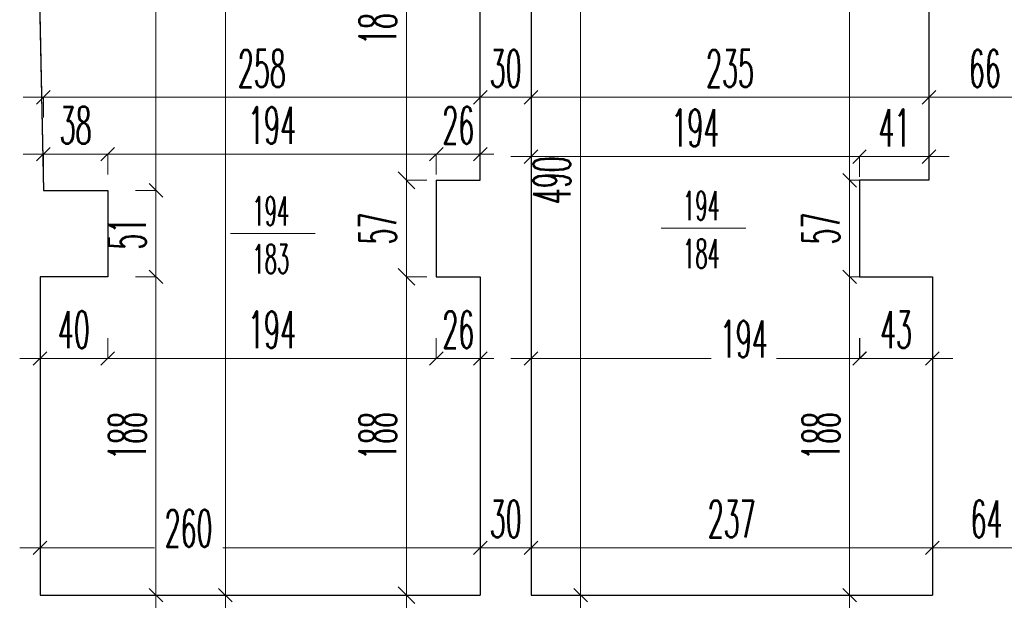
# Model space of a CAD drawing. Header units: millimetres. Extents: x -5207 to 173417, y -28809 to -6400.
# Tile 34 of 256: x -612 to -31, y -12843 to -12500. Entities that reach past the tile are written whole.
import ezdxf

# ---------------------------------------------------------------- set-up
doc = ezdxf.new("R2010")
doc.units = ezdxf.units.MM
for name, color, linetype, lineweight in [('mr_obliczanie_powierzchni', 4, 'Continuous', 15), ('mr_otwory', 6, 'Continuous', 9), ('mr_wymiar', 3, 'Continuous', 9), ('mr_ściany', 7, 'Continuous', 30)]:
    doc.layers.add(name, color=color, linetype=linetype, lineweight=lineweight)
doc.styles.add('WYM', font='simplex.shx', dxfattribs={"width": 0.5})
doc.dimstyles.new('1do100', dxfattribs={"dimscale": 2, "dimtxt": 12, "dimasz": 5, "dimexe": 0, "dimexo": 0, "dimgap": 3, "dimtad": 1, "dimdec": 0, "dimrnd": 0.5, "dimdsep": 46, "dimtxsty": 'WYM', "dimblk": 'OBLIQUE', "dimcen": 1.2, "dimdle": 6, "dimclrd": 256, "dimclre": 250, "dimclrt": 4, "dimadec": 1, "dimazin": 0, "dimtfac": 1, "dimtdec": 0, "dimtix": 1, "dimtmove": 2, "dimatfit": 3, "dimldrblk": 'NONE', "dimfxl": 1, "dimfxlon": 1, "dimtolj": 1, "dimtzin": 0, "dimlwd": -1, "dimlwe": 0, "dimarcsym": 0})

# ---------------------------------------------------------------- blocks, each defined once
blk = doc.blocks.new('_Oblique')
at = {"color": 0, "linetype": 'ByBlock', "lineweight": -2}
blk.add_line((-0.5, -0.5), (0.5, 0.5), dxfattribs=at)
blk = doc.blocks.new('*D5581')
at = {"layer": 'Defpoints', "color": 0, "ltscale": 2, "transparency": 16777216}
for p in [(-490.82, -12161.27), (-490.82, -12840.27), (-490.82, -12840.27)]:
    blk.add_point(p, dxfattribs=at)
at = {"layer": 'mr_wymiar', "ltscale": 2, "transparency": 16777216}
for p, q in [((-490.82, -12149.27), (-490.82, -12453)), ((-490.82, -12852.27), (-490.82, -12492.77))]:
    blk.add_line(p, q, dxfattribs=at)
at = {"layer": 'mr_wymiar', "color": 250, "lineweight": 0, "ltscale": 2, "transparency": 16777216}
for p, q in [((-490.82, -12161.27), (-490.82, -12161.27)), ((-490.82, -12840.27), (-490.82, -12840.27))]:
    blk.add_line(p, q, dxfattribs=at)
at = {"layer": 'mr_wymiar', "ltscale": 2, "transparency": 16777216, "xscale": 8, "yscale": 8, "zscale": 8}
for p, rotation in [((-490.82, -12161.27), 90), ((-490.82, -12840.27), 270)]:
    blk.add_blockref('_Oblique', p, dxfattribs=dict(at, rotation=rotation))
at = {"layer": 'mr_wymiar', "color": 4, "ltscale": 2, "transparency": 16777216, "insert": (-502.32, -12472.88), "char_height": 22, "attachment_point": 5, "rotation": 90, "style": 'WYM'}
blk.add_mtext('\\A1;679', dxfattribs=at)
blk = doc.blocks.new('_None')
blk = doc.blocks.new('*D5586')
at = {"layer": 'Defpoints', "color": 0, "ltscale": 2, "transparency": 16777216}
for p in [(-560.31, -12404.27), (-560.31, -12601.27), (-531.83, -12601.27)]:
    blk.add_point(p, dxfattribs=at)
at = {"layer": 'mr_wymiar', "ltscale": 2, "transparency": 16777216}
for p, q in [((-531.83, -12392.27), (-531.83, -12453.79)), ((-531.83, -12613.27), (-531.83, -12491.98))]:
    blk.add_line(p, q, dxfattribs=at)
at = {"layer": 'mr_wymiar', "color": 250, "lineweight": 0, "ltscale": 2, "transparency": 16777216}
for p, q in [((-543.83, -12404.27), (-531.83, -12404.27)), ((-543.83, -12601.27), (-531.83, -12601.27))]:
    blk.add_line(p, q, dxfattribs=at)
at = {"layer": 'mr_wymiar', "ltscale": 2, "transparency": 16777216, "xscale": 8, "yscale": 8, "zscale": 8}
for p, rotation in [((-531.83, -12404.27), 90), ((-531.83, -12601.27), 270)]:
    blk.add_blockref('_Oblique', p, dxfattribs=dict(at, rotation=rotation))
at = {"layer": 'mr_wymiar', "color": 4, "ltscale": 2, "transparency": 16777216, "insert": (-543.33, -12472.88), "char_height": 22, "attachment_point": 5, "rotation": 90, "style": 'WYM'}
blk.add_mtext('\\A1;197', dxfattribs=at)
blk = doc.blocks.new('*D5587')
at = {"layer": 'Defpoints', "color": 0, "ltscale": 2, "transparency": 16777216}
for p in [(-560.31, -12601.27), (-560.31, -12652.27), (-531.83, -12652.27)]:
    blk.add_point(p, dxfattribs=at)
at = {"layer": 'mr_wymiar', "ltscale": 2, "transparency": 16777216}
blk.add_line((-531.83, -12589.27), (-531.83, -12664.27), dxfattribs=at)
at = {"layer": 'mr_wymiar', "color": 250, "lineweight": 0, "ltscale": 2, "transparency": 16777216}
for p, q in [((-543.83, -12601.27), (-531.83, -12601.27)), ((-543.83, -12652.27), (-531.83, -12652.27))]:
    blk.add_line(p, q, dxfattribs=at)
at = {"layer": 'mr_wymiar', "ltscale": 2, "transparency": 16777216, "xscale": 8, "yscale": 8, "zscale": 8}
for p, rotation in [((-531.83, -12601.27), 90), ((-531.83, -12652.27), 270)]:
    blk.add_blockref('_Oblique', p, dxfattribs=dict(at, rotation=rotation))
at = {"layer": 'mr_wymiar', "color": 4, "ltscale": 2, "transparency": 16777216, "insert": (-548.83, -12626.77), "char_height": 22, "attachment_point": 5, "rotation": 90, "style": 'WYM'}
blk.add_mtext('\\A1;51', dxfattribs=at)
blk = doc.blocks.new('*D5588')
at = {"layer": 'Defpoints', "color": 0, "ltscale": 2, "transparency": 16777216}
for p in [(-560.31, -12652.27), (-552.05, -12840.27), (-531.83, -12840.27)]:
    blk.add_point(p, dxfattribs=at)
at = {"layer": 'mr_wymiar', "ltscale": 2, "transparency": 16777216}
blk.add_line((-531.83, -12640.27), (-531.83, -12852.27), dxfattribs=at)
at = {"layer": 'mr_wymiar', "color": 250, "lineweight": 0, "ltscale": 2, "transparency": 16777216}
for p, q in [((-543.83, -12652.27), (-531.83, -12652.27)), ((-543.83, -12840.27), (-531.83, -12840.27))]:
    blk.add_line(p, q, dxfattribs=at)
at = {"layer": 'mr_wymiar', "ltscale": 2, "transparency": 16777216, "xscale": 8, "yscale": 8, "zscale": 8}
for p, rotation in [((-531.83, -12652.27), 90), ((-531.83, -12840.27), 270)]:
    blk.add_blockref('_Oblique', p, dxfattribs=dict(at, rotation=rotation))
at = {"layer": 'mr_wymiar', "color": 4, "ltscale": 2, "transparency": 16777216, "insert": (-548.83, -12746.27), "char_height": 22, "attachment_point": 5, "rotation": 90, "style": 'WYM'}
blk.add_mtext('\\A1;188', dxfattribs=at)
blk = doc.blocks.new('*D5595')
at = {"layer": 'Defpoints', "color": 0, "ltscale": 2, "transparency": 16777216}
for p in [(-310.31, -12350.27), (-310.31, -12840.27), (-281.03, -12840.27)]:
    blk.add_point(p, dxfattribs=at)
at = {"layer": 'mr_wymiar', "ltscale": 2, "transparency": 16777216}
blk.add_line((-281.03, -12338.27), (-281.03, -12852.27), dxfattribs=at)
at = {"layer": 'mr_wymiar', "color": 250, "lineweight": 0, "ltscale": 2, "transparency": 16777216}
for p, q in [((-293.03, -12350.27), (-281.03, -12350.27)), ((-293.03, -12840.27), (-281.03, -12840.27))]:
    blk.add_line(p, q, dxfattribs=at)
at = {"layer": 'mr_wymiar', "ltscale": 2, "transparency": 16777216, "xscale": 8, "yscale": 8, "zscale": 8}
for p, rotation in [((-281.03, -12350.27), 90), ((-281.03, -12840.27), 270)]:
    blk.add_blockref('_Oblique', p, dxfattribs=dict(at, rotation=rotation))
at = {"layer": 'mr_wymiar', "color": 4, "ltscale": 2, "transparency": 16777216, "insert": (-298.03, -12595.27), "char_height": 22, "attachment_point": 5, "rotation": 90, "style": 'WYM'}
blk.add_mtext('\\A1;490', dxfattribs=at)
blk = doc.blocks.new('*D5600')
at = {"layer": 'Defpoints', "color": 0, "ltscale": 2, "transparency": 16777216}
for p in [(-87.72, -12408.27), (-122.2, -12595.27), (-87.72, -12595.27)]:
    blk.add_point(p, dxfattribs=at)
at = {"layer": 'mr_wymiar', "ltscale": 2, "transparency": 16777216}
for p, q in [((-122.2, -12396.27), (-122.2, -12452.98)), ((-122.2, -12607.27), (-122.2, -12491.17))]:
    blk.add_line(p, q, dxfattribs=at)
at = {"layer": 'mr_wymiar', "color": 250, "lineweight": 0, "ltscale": 2, "transparency": 16777216}
for p, q in [((-110.2, -12408.27), (-122.2, -12408.27)), ((-110.2, -12595.27), (-122.2, -12595.27))]:
    blk.add_line(p, q, dxfattribs=at)
at = {"layer": 'mr_wymiar', "ltscale": 2, "transparency": 16777216, "xscale": 8, "yscale": 8, "zscale": 8}
for p, rotation in [((-122.2, -12408.27), 90), ((-122.2, -12595.27), 270)]:
    blk.add_blockref('_Oblique', p, dxfattribs=dict(at, rotation=rotation))
at = {"layer": 'mr_wymiar', "color": 4, "ltscale": 2, "transparency": 16777216, "insert": (-133.7, -12472.07), "char_height": 22, "attachment_point": 5, "rotation": 90, "style": 'WYM'}
blk.add_mtext('\\A1;187', dxfattribs=at)
blk = doc.blocks.new('*D5601')
at = {"layer": 'Defpoints', "color": 0, "ltscale": 2, "transparency": 16777216}
for p in [(-87.72, -12595.27), (-122.2, -12652.27), (-85.72, -12652.27)]:
    blk.add_point(p, dxfattribs=at)
at = {"layer": 'mr_wymiar', "ltscale": 2, "transparency": 16777216}
blk.add_line((-122.2, -12583.27), (-122.2, -12664.27), dxfattribs=at)
at = {"layer": 'mr_wymiar', "color": 250, "lineweight": 0, "ltscale": 2, "transparency": 16777216}
for p, q in [((-110.2, -12595.27), (-122.2, -12595.27)), ((-110.2, -12652.27), (-122.2, -12652.27))]:
    blk.add_line(p, q, dxfattribs=at)
at = {"layer": 'mr_wymiar', "ltscale": 2, "transparency": 16777216, "xscale": 8, "yscale": 8, "zscale": 8}
for p, rotation in [((-122.2, -12595.27), 90), ((-122.2, -12652.27), 270)]:
    blk.add_blockref('_Oblique', p, dxfattribs=dict(at, rotation=rotation))
at = {"layer": 'mr_wymiar', "color": 4, "ltscale": 2, "transparency": 16777216, "insert": (-139.2, -12623.77), "char_height": 22, "attachment_point": 5, "rotation": 90, "style": 'WYM'}
blk.add_mtext('\\A1;57', dxfattribs=at)
blk = doc.blocks.new('*D5602')
at = {"layer": 'Defpoints', "color": 0, "ltscale": 2, "transparency": 16777216}
for p in [(-85.72, -12652.27), (-122.2, -12840.27), (-85.72, -12840.27)]:
    blk.add_point(p, dxfattribs=at)
at = {"layer": 'mr_wymiar', "ltscale": 2, "transparency": 16777216}
blk.add_line((-122.2, -12640.27), (-122.2, -12852.27), dxfattribs=at)
at = {"layer": 'mr_wymiar', "color": 250, "lineweight": 0, "ltscale": 2, "transparency": 16777216}
for p, q in [((-110.2, -12652.27), (-122.2, -12652.27)), ((-110.2, -12840.27), (-122.2, -12840.27))]:
    blk.add_line(p, q, dxfattribs=at)
at = {"layer": 'mr_wymiar', "ltscale": 2, "transparency": 16777216, "xscale": 8, "yscale": 8, "zscale": 8}
for p, rotation in [((-122.2, -12652.27), 90), ((-122.2, -12840.27), 270)]:
    blk.add_blockref('_Oblique', p, dxfattribs=dict(at, rotation=rotation))
at = {"layer": 'mr_wymiar', "color": 4, "ltscale": 2, "transparency": 16777216, "insert": (-139.2, -12746.27), "char_height": 22, "attachment_point": 5, "rotation": 90, "style": 'WYM'}
blk.add_mtext('\\A1;188', dxfattribs=at)
blk = doc.blocks.new('*D5606')
at = {"layer": 'Defpoints', "color": 0, "ltscale": 2, "transparency": 16777216}
for p in [(-560.31, -12579.84), (-598.31, -12601.27), (-560.31, -12601.27)]:
    blk.add_point(p, dxfattribs=at)
at = {"layer": 'mr_wymiar', "ltscale": 2, "transparency": 16777216}
blk.add_line((-610.31, -12579.84), (-548.31, -12579.84), dxfattribs=at)
at = {"layer": 'mr_wymiar', "color": 250, "lineweight": 0, "ltscale": 2, "transparency": 16777216}
for p, q in [((-598.31, -12591.84), (-598.31, -12579.84)), ((-560.31, -12591.84), (-560.31, -12579.84))]:
    blk.add_line(p, q, dxfattribs=at)
at = {"layer": 'mr_wymiar', "ltscale": 2, "transparency": 16777216, "xscale": 8, "yscale": 8, "zscale": 8, "rotation": 180}
blk.add_blockref('_Oblique', (-598.31, -12579.84), dxfattribs=at)
at = {"layer": 'mr_wymiar', "ltscale": 2, "transparency": 16777216, "xscale": 8, "yscale": 8, "zscale": 8}
blk.add_blockref('_Oblique', (-560.31, -12579.84), dxfattribs=at)
at = {"layer": 'mr_wymiar', "color": 4, "ltscale": 2, "transparency": 16777216, "insert": (-579.31, -12562.84), "char_height": 22, "attachment_point": 5, "style": 'WYM'}
blk.add_mtext('\\A1;38', dxfattribs=at)
blk = doc.blocks.new('*D5607')
at = {"layer": 'Defpoints', "color": 0, "ltscale": 2, "transparency": 16777216}
for p in [(-366.31, -12579.84), (-366.31, -12608.72), (-560.31, -12614.72)]:
    blk.add_point(p, dxfattribs=at)
at = {"layer": 'mr_wymiar', "ltscale": 2, "transparency": 16777216}
blk.add_line((-572.31, -12579.84), (-354.31, -12579.84), dxfattribs=at)
at = {"layer": 'mr_wymiar', "color": 250, "lineweight": 0, "ltscale": 2, "transparency": 16777216}
for p, q in [((-560.31, -12591.84), (-560.31, -12579.84)), ((-366.31, -12591.84), (-366.31, -12579.84))]:
    blk.add_line(p, q, dxfattribs=at)
at = {"layer": 'mr_wymiar', "ltscale": 2, "transparency": 16777216, "xscale": 8, "yscale": 8, "zscale": 8, "rotation": 180}
blk.add_blockref('_Oblique', (-560.31, -12579.84), dxfattribs=at)
at = {"layer": 'mr_wymiar', "ltscale": 2, "transparency": 16777216, "xscale": 8, "yscale": 8, "zscale": 8}
blk.add_blockref('_Oblique', (-366.31, -12579.84), dxfattribs=at)
at = {"layer": 'mr_wymiar', "color": 4, "ltscale": 2, "transparency": 16777216, "insert": (-463.31, -12562.84), "char_height": 22, "attachment_point": 5, "style": 'WYM'}
blk.add_mtext('\\A1;194', dxfattribs=at)
blk = doc.blocks.new('*D5608')
at = {"layer": 'Defpoints', "color": 0, "ltscale": 2, "transparency": 16777216}
for p in [(-340.31, -12579.84), (-366.31, -12608.72), (-340.31, -12608.72)]:
    blk.add_point(p, dxfattribs=at)
at = {"layer": 'mr_wymiar', "ltscale": 2, "transparency": 16777216}
for p, q in [((-366.31, -12579.84), (-374.31, -12579.84)), ((-366.31, -12579.84), (-340.31, -12579.84)), ((-340.31, -12579.84), (-332.31, -12579.84))]:
    blk.add_line(p, q, dxfattribs=at)
at = {"layer": 'mr_wymiar', "color": 250, "lineweight": 0, "ltscale": 2, "transparency": 16777216}
for p, q in [((-366.31, -12591.84), (-366.31, -12579.84)), ((-340.31, -12591.84), (-340.31, -12579.84))]:
    blk.add_line(p, q, dxfattribs=at)
at = {"layer": 'mr_wymiar', "ltscale": 2, "transparency": 16777216, "xscale": 8, "yscale": 8, "zscale": 8}
blk.add_blockref('_Oblique', (-366.31, -12579.84), dxfattribs=at)
at = {"layer": 'mr_wymiar', "ltscale": 2, "transparency": 16777216, "xscale": 8, "yscale": 8, "zscale": 8, "rotation": 180}
blk.add_blockref('_Oblique', (-340.31, -12579.84), dxfattribs=at)
at = {"layer": 'mr_wymiar', "color": 4, "ltscale": 2, "transparency": 16777216, "insert": (-353.31, -12562.84), "char_height": 22, "attachment_point": 5, "style": 'WYM'}
blk.add_mtext('\\A1;26', dxfattribs=at)
blk = doc.blocks.new('*D5609')
at = {"layer": 'Defpoints', "color": 0, "ltscale": 2, "transparency": 16777216}
for p in [(-340.31, -12546.28), (-340.31, -12595.27), (-598.31, -12601.27)]:
    blk.add_point(p, dxfattribs=at)
at = {"layer": 'mr_wymiar', "ltscale": 2, "transparency": 16777216}
blk.add_line((-610.31, -12546.28), (-328.31, -12546.28), dxfattribs=at)
at = {"layer": 'mr_wymiar', "color": 250, "lineweight": 0, "ltscale": 2, "transparency": 16777216}
for p, q in [((-598.31, -12558.28), (-598.31, -12546.28)), ((-340.31, -12558.28), (-340.31, -12546.28))]:
    blk.add_line(p, q, dxfattribs=at)
at = {"layer": 'mr_wymiar', "ltscale": 2, "transparency": 16777216, "xscale": 8, "yscale": 8, "zscale": 8, "rotation": 180}
blk.add_blockref('_Oblique', (-598.31, -12546.28), dxfattribs=at)
at = {"layer": 'mr_wymiar', "ltscale": 2, "transparency": 16777216, "xscale": 8, "yscale": 8, "zscale": 8}
blk.add_blockref('_Oblique', (-340.31, -12546.28), dxfattribs=at)
at = {"layer": 'mr_wymiar', "color": 4, "ltscale": 2, "transparency": 16777216, "insert": (-469.31, -12529.28), "char_height": 22, "attachment_point": 5, "style": 'WYM'}
blk.add_mtext('\\A1;258', dxfattribs=at)
blk = doc.blocks.new('*D5610')
at = {"layer": 'Defpoints', "color": 0, "ltscale": 2, "transparency": 16777216}
for p in [(-340.31, -12546.28), (-310.31, -12546.28), (-310.31, -12546.28)]:
    blk.add_point(p, dxfattribs=at)
at = {"layer": 'mr_wymiar', "ltscale": 2, "transparency": 16777216}
blk.add_line((-352.31, -12546.28), (-298.31, -12546.28), dxfattribs=at)
at = {"layer": 'mr_wymiar', "ltscale": 2, "transparency": 16777216, "xscale": 8, "yscale": 8, "zscale": 8, "rotation": 180}
blk.add_blockref('_Oblique', (-340.31, -12546.28), dxfattribs=at)
at = {"layer": 'mr_wymiar', "ltscale": 2, "transparency": 16777216, "xscale": 8, "yscale": 8, "zscale": 8}
blk.add_blockref('_Oblique', (-310.31, -12546.28), dxfattribs=at)
at = {"layer": 'mr_wymiar', "color": 4, "ltscale": 2, "transparency": 16777216, "insert": (-325.31, -12529.28), "char_height": 22, "attachment_point": 5, "style": 'WYM'}
blk.add_mtext('\\A1;30', dxfattribs=at)
blk = doc.blocks.new('*D5611')
at = {"layer": 'Defpoints', "color": 0, "ltscale": 2, "transparency": 16777216}
for p in [(-310.31, -12546.28), (-75.31, -12546.28), (-75.31, -12546.28)]:
    blk.add_point(p, dxfattribs=at)
at = {"layer": 'mr_wymiar', "ltscale": 2, "transparency": 16777216}
blk.add_line((-322.31, -12546.28), (-63.31, -12546.28), dxfattribs=at)
at = {"layer": 'mr_wymiar', "ltscale": 2, "transparency": 16777216, "xscale": 8, "yscale": 8, "zscale": 8, "rotation": 180}
blk.add_blockref('_Oblique', (-310.31, -12546.28), dxfattribs=at)
at = {"layer": 'mr_wymiar', "ltscale": 2, "transparency": 16777216, "xscale": 8, "yscale": 8, "zscale": 8}
blk.add_blockref('_Oblique', (-75.31, -12546.28), dxfattribs=at)
at = {"layer": 'mr_wymiar', "color": 4, "ltscale": 2, "transparency": 16777216, "insert": (-192.81, -12529.28), "char_height": 22, "attachment_point": 5, "style": 'WYM'}
blk.add_mtext('\\A1;235', dxfattribs=at)
blk = doc.blocks.new('*D5612')
at = {"layer": 'Defpoints', "color": 0, "ltscale": 2, "transparency": 16777216}
for p in [(-75.31, -12546.28), (-9.31, -12546.28), (-9.31, -12546.28)]:
    blk.add_point(p, dxfattribs=at)
at = {"layer": 'mr_wymiar', "ltscale": 2, "transparency": 16777216}
blk.add_line((-87.31, -12546.28), (2.69, -12546.28), dxfattribs=at)
at = {"layer": 'mr_wymiar', "ltscale": 2, "transparency": 16777216, "xscale": 8, "yscale": 8, "zscale": 8, "rotation": 180}
blk.add_blockref('_Oblique', (-75.31, -12546.28), dxfattribs=at)
at = {"layer": 'mr_wymiar', "ltscale": 2, "transparency": 16777216, "xscale": 8, "yscale": 8, "zscale": 8}
blk.add_blockref('_Oblique', (-9.31, -12546.28), dxfattribs=at)
at = {"layer": 'mr_wymiar', "color": 4, "ltscale": 2, "transparency": 16777216, "insert": (-42.31, -12529.28), "char_height": 22, "attachment_point": 5, "style": 'WYM'}
blk.add_mtext('\\A1;66', dxfattribs=at)
blk = doc.blocks.new('*D5614')
at = {"layer": 'Defpoints', "color": 0, "ltscale": 2, "transparency": 16777216}
for p in [(-340.31, -12812.3), (-600.31, -12840.27), (-340.31, -12840.27)]:
    blk.add_point(p, dxfattribs=at)
at = {"layer": 'mr_wymiar', "ltscale": 2, "transparency": 16777216}
for p, q in [((-612.31, -12812.3), (-532.73, -12812.3)), ((-328.31, -12812.3), (-492.44, -12812.3))]:
    blk.add_line(p, q, dxfattribs=at)
at = {"layer": 'mr_wymiar', "color": 250, "lineweight": 0, "ltscale": 2, "transparency": 16777216}
for p, q in [((-600.31, -12824.3), (-600.31, -12812.3)), ((-340.31, -12824.3), (-340.31, -12812.3))]:
    blk.add_line(p, q, dxfattribs=at)
at = {"layer": 'mr_wymiar', "ltscale": 2, "transparency": 16777216, "xscale": 8, "yscale": 8, "zscale": 8, "rotation": 180}
blk.add_blockref('_Oblique', (-600.31, -12812.3), dxfattribs=at)
at = {"layer": 'mr_wymiar', "ltscale": 2, "transparency": 16777216, "xscale": 8, "yscale": 8, "zscale": 8}
blk.add_blockref('_Oblique', (-340.31, -12812.3), dxfattribs=at)
at = {"layer": 'mr_wymiar', "color": 4, "ltscale": 2, "transparency": 16777216, "insert": (-512.58, -12800.8), "char_height": 22, "attachment_point": 5, "style": 'WYM'}
blk.add_mtext('\\A1;260', dxfattribs=at)
blk = doc.blocks.new('*D5615')
at = {"layer": 'Defpoints', "color": 0, "ltscale": 2, "transparency": 16777216}
for p in [(-310.31, -12812.3), (-340.31, -12840.27), (-310.31, -12840.27)]:
    blk.add_point(p, dxfattribs=at)
at = {"layer": 'mr_wymiar', "ltscale": 2, "transparency": 16777216}
blk.add_line((-352.31, -12812.3), (-298.31, -12812.3), dxfattribs=at)
at = {"layer": 'mr_wymiar', "color": 250, "lineweight": 0, "ltscale": 2, "transparency": 16777216}
for p, q in [((-340.31, -12824.3), (-340.31, -12812.3)), ((-310.31, -12824.3), (-310.31, -12812.3))]:
    blk.add_line(p, q, dxfattribs=at)
at = {"layer": 'mr_wymiar', "ltscale": 2, "transparency": 16777216, "xscale": 8, "yscale": 8, "zscale": 8, "rotation": 180}
blk.add_blockref('_Oblique', (-340.31, -12812.3), dxfattribs=at)
at = {"layer": 'mr_wymiar', "ltscale": 2, "transparency": 16777216, "xscale": 8, "yscale": 8, "zscale": 8}
blk.add_blockref('_Oblique', (-310.31, -12812.3), dxfattribs=at)
at = {"layer": 'mr_wymiar', "color": 4, "ltscale": 2, "transparency": 16777216, "insert": (-325.31, -12795.3), "char_height": 22, "attachment_point": 5, "style": 'WYM'}
blk.add_mtext('\\A1;30', dxfattribs=at)
blk = doc.blocks.new('*D5616')
at = {"layer": 'Defpoints', "color": 0, "ltscale": 2, "transparency": 16777216}
for p in [(-73.31, -12812.3), (-310.31, -12840.27), (-73.31, -12840.27)]:
    blk.add_point(p, dxfattribs=at)
at = {"layer": 'mr_wymiar', "ltscale": 2, "transparency": 16777216}
blk.add_line((-322.31, -12812.3), (-61.31, -12812.3), dxfattribs=at)
at = {"layer": 'mr_wymiar', "color": 250, "lineweight": 0, "ltscale": 2, "transparency": 16777216}
for p, q in [((-310.31, -12824.3), (-310.31, -12812.3)), ((-73.31, -12824.3), (-73.31, -12812.3))]:
    blk.add_line(p, q, dxfattribs=at)
at = {"layer": 'mr_wymiar', "ltscale": 2, "transparency": 16777216, "xscale": 8, "yscale": 8, "zscale": 8, "rotation": 180}
blk.add_blockref('_Oblique', (-310.31, -12812.3), dxfattribs=at)
at = {"layer": 'mr_wymiar', "ltscale": 2, "transparency": 16777216, "xscale": 8, "yscale": 8, "zscale": 8}
blk.add_blockref('_Oblique', (-73.31, -12812.3), dxfattribs=at)
at = {"layer": 'mr_wymiar', "color": 4, "ltscale": 2, "transparency": 16777216, "insert": (-191.81, -12795.3), "char_height": 22, "attachment_point": 5, "style": 'WYM'}
blk.add_mtext('\\A1;237', dxfattribs=at)
blk = doc.blocks.new('*D5617')
at = {"layer": 'Defpoints', "color": 0, "ltscale": 2, "transparency": 16777216}
for p in [(-9.31, -12812.3), (-73.31, -12840.27), (-9.31, -12840.27)]:
    blk.add_point(p, dxfattribs=at)
at = {"layer": 'mr_wymiar', "ltscale": 2, "transparency": 16777216}
blk.add_line((-85.31, -12812.3), (2.69, -12812.3), dxfattribs=at)
at = {"layer": 'mr_wymiar', "color": 250, "lineweight": 0, "ltscale": 2, "transparency": 16777216}
for p, q in [((-73.31, -12824.3), (-73.31, -12812.3)), ((-9.31, -12824.3), (-9.31, -12812.3))]:
    blk.add_line(p, q, dxfattribs=at)
at = {"layer": 'mr_wymiar', "ltscale": 2, "transparency": 16777216, "xscale": 8, "yscale": 8, "zscale": 8, "rotation": 180}
blk.add_blockref('_Oblique', (-73.31, -12812.3), dxfattribs=at)
at = {"layer": 'mr_wymiar', "ltscale": 2, "transparency": 16777216, "xscale": 8, "yscale": 8, "zscale": 8}
blk.add_blockref('_Oblique', (-9.31, -12812.3), dxfattribs=at)
at = {"layer": 'mr_wymiar', "color": 4, "ltscale": 2, "transparency": 16777216, "insert": (-41.31, -12795.3), "char_height": 22, "attachment_point": 5, "style": 'WYM'}
blk.add_mtext('\\A1;64', dxfattribs=at)
blk = doc.blocks.new('*D5619')
at = {"layer": 'Defpoints', "color": 0, "ltscale": 2, "transparency": 16777216}
for p in [(-116.31, -12664.58), (-73.31, -12664.58), (-116.31, -12700.49)]:
    blk.add_point(p, dxfattribs=at)
at = {"layer": 'mr_wymiar', "color": 250, "lineweight": 0, "ltscale": 2, "transparency": 16777216}
for p, q in [((-116.31, -12688.49), (-116.31, -12700.49)), ((-73.31, -12688.49), (-73.31, -12700.49))]:
    blk.add_line(p, q, dxfattribs=at)
at = {"layer": 'mr_wymiar', "ltscale": 2, "transparency": 16777216}
blk.add_line((-61.31, -12700.49), (-128.31, -12700.49), dxfattribs=at)
at = {"layer": 'mr_wymiar', "ltscale": 2, "transparency": 16777216, "xscale": 8, "yscale": 8, "zscale": 8, "rotation": 180}
blk.add_blockref('_Oblique', (-116.31, -12700.49), dxfattribs=at)
at = {"layer": 'mr_wymiar', "ltscale": 2, "transparency": 16777216, "xscale": 8, "yscale": 8, "zscale": 8}
blk.add_blockref('_Oblique', (-73.31, -12700.49), dxfattribs=at)
at = {"layer": 'mr_wymiar', "color": 4, "ltscale": 2, "transparency": 16777216, "insert": (-94.81, -12683.49), "char_height": 22, "attachment_point": 5, "style": 'WYM'}
blk.add_mtext('\\A1;43', dxfattribs=at)
blk = doc.blocks.new('*D5620')
at = {"layer": 'Defpoints', "color": 0, "ltscale": 2, "transparency": 16777216}
for p in [(-116.2, -12652.27), (-310.31, -12664.58), (-310.31, -12700.49)]:
    blk.add_point(p, dxfattribs=at)
at = {"layer": 'mr_wymiar', "color": 250, "lineweight": 0, "ltscale": 2, "transparency": 16777216}
for p, q in [((-310.31, -12688.49), (-310.31, -12700.49)), ((-116.2, -12688.49), (-116.2, -12700.49))]:
    blk.add_line(p, q, dxfattribs=at)
at = {"layer": 'mr_wymiar', "ltscale": 2, "transparency": 16777216}
for p, q in [((-322.31, -12700.49), (-203.99, -12700.49)), ((-104.2, -12700.49), (-165.28, -12700.49))]:
    blk.add_line(p, q, dxfattribs=at)
at = {"layer": 'mr_wymiar', "ltscale": 2, "transparency": 16777216, "xscale": 8, "yscale": 8, "zscale": 8, "rotation": 180}
blk.add_blockref('_Oblique', (-310.31, -12700.49), dxfattribs=at)
at = {"layer": 'mr_wymiar', "ltscale": 2, "transparency": 16777216, "xscale": 8, "yscale": 8, "zscale": 8}
blk.add_blockref('_Oblique', (-116.2, -12700.49), dxfattribs=at)
at = {"layer": 'mr_wymiar', "color": 4, "ltscale": 2, "transparency": 16777216, "insert": (-184.63, -12688.99), "char_height": 22, "attachment_point": 5, "style": 'WYM'}
blk.add_mtext('\\A1;194', dxfattribs=at)
blk = doc.blocks.new('*D5621')
at = {"layer": 'Defpoints', "color": 0, "ltscale": 2, "transparency": 16777216}
for p in [(-366.31, -12664.58), (-340.31, -12664.58), (-366.31, -12700.49)]:
    blk.add_point(p, dxfattribs=at)
at = {"layer": 'mr_wymiar', "color": 250, "lineweight": 0, "ltscale": 2, "transparency": 16777216}
for p, q in [((-366.31, -12688.49), (-366.31, -12700.49)), ((-340.31, -12688.49), (-340.31, -12700.49))]:
    blk.add_line(p, q, dxfattribs=at)
at = {"layer": 'mr_wymiar', "ltscale": 2, "transparency": 16777216}
for p, q in [((-366.31, -12700.49), (-374.31, -12700.49)), ((-340.31, -12700.49), (-366.31, -12700.49)), ((-340.31, -12700.49), (-332.31, -12700.49))]:
    blk.add_line(p, q, dxfattribs=at)
at = {"layer": 'mr_wymiar', "ltscale": 2, "transparency": 16777216, "xscale": 8, "yscale": 8, "zscale": 8}
blk.add_blockref('_Oblique', (-366.31, -12700.49), dxfattribs=at)
at = {"layer": 'mr_wymiar', "ltscale": 2, "transparency": 16777216, "xscale": 8, "yscale": 8, "zscale": 8, "rotation": 180}
blk.add_blockref('_Oblique', (-340.31, -12700.49), dxfattribs=at)
at = {"layer": 'mr_wymiar', "color": 4, "ltscale": 2, "transparency": 16777216, "insert": (-353.31, -12683.49), "char_height": 22, "attachment_point": 5, "style": 'WYM'}
blk.add_mtext('\\A1;26', dxfattribs=at)
blk = doc.blocks.new('*D5622')
at = {"layer": 'Defpoints', "color": 0, "ltscale": 2, "transparency": 16777216}
for p in [(-560.31, -12664.58), (-366.31, -12664.58), (-560.31, -12700.49)]:
    blk.add_point(p, dxfattribs=at)
at = {"layer": 'mr_wymiar', "color": 250, "lineweight": 0, "ltscale": 2, "transparency": 16777216}
for p, q in [((-560.31, -12688.49), (-560.31, -12700.49)), ((-366.31, -12688.49), (-366.31, -12700.49))]:
    blk.add_line(p, q, dxfattribs=at)
at = {"layer": 'mr_wymiar', "ltscale": 2, "transparency": 16777216}
blk.add_line((-354.31, -12700.49), (-572.31, -12700.49), dxfattribs=at)
at = {"layer": 'mr_wymiar', "ltscale": 2, "transparency": 16777216, "xscale": 8, "yscale": 8, "zscale": 8, "rotation": 180}
blk.add_blockref('_Oblique', (-560.31, -12700.49), dxfattribs=at)
at = {"layer": 'mr_wymiar', "ltscale": 2, "transparency": 16777216, "xscale": 8, "yscale": 8, "zscale": 8}
blk.add_blockref('_Oblique', (-366.31, -12700.49), dxfattribs=at)
at = {"layer": 'mr_wymiar', "color": 4, "ltscale": 2, "transparency": 16777216, "insert": (-463.31, -12683.49), "char_height": 22, "attachment_point": 5, "style": 'WYM'}
blk.add_mtext('\\A1;194', dxfattribs=at)
blk = doc.blocks.new('*D5623')
at = {"layer": 'Defpoints', "color": 0, "ltscale": 2, "transparency": 16777216}
for p in [(-600.31, -12664.58), (-560.31, -12664.58), (-560.31, -12700.49)]:
    blk.add_point(p, dxfattribs=at)
at = {"layer": 'mr_wymiar', "color": 250, "lineweight": 0, "ltscale": 2, "transparency": 16777216}
for p, q in [((-600.31, -12688.49), (-600.31, -12700.49)), ((-560.31, -12688.49), (-560.31, -12700.49))]:
    blk.add_line(p, q, dxfattribs=at)
at = {"layer": 'mr_wymiar', "ltscale": 2, "transparency": 16777216}
blk.add_line((-612.31, -12700.49), (-548.31, -12700.49), dxfattribs=at)
at = {"layer": 'mr_wymiar', "ltscale": 2, "transparency": 16777216, "xscale": 8, "yscale": 8, "zscale": 8, "rotation": 180}
blk.add_blockref('_Oblique', (-600.31, -12700.49), dxfattribs=at)
at = {"layer": 'mr_wymiar', "ltscale": 2, "transparency": 16777216, "xscale": 8, "yscale": 8, "zscale": 8}
blk.add_blockref('_Oblique', (-560.31, -12700.49), dxfattribs=at)
at = {"layer": 'mr_wymiar', "color": 4, "ltscale": 2, "transparency": 16777216, "insert": (-580.31, -12683.49), "char_height": 22, "attachment_point": 5, "style": 'WYM'}
blk.add_mtext('\\A1;40', dxfattribs=at)
blk = doc.blocks.new('*D5465')
at = {"layer": 'Defpoints', "color": 0, "ltscale": 2, "transparency": 16777216}
for p in [(-116.31, -12581.29), (-310.31, -12595.27), (-116.31, -12595.27)]:
    blk.add_point(p, dxfattribs=at)
at = {"layer": 'mr_wymiar', "ltscale": 2, "transparency": 16777216}
blk.add_line((-322.31, -12581.29), (-104.31, -12581.29), dxfattribs=at)
at = {"layer": 'mr_wymiar', "color": 250, "lineweight": 0, "ltscale": 2, "transparency": 16777216}
for p, q in [((-310.31, -12593.29), (-310.31, -12581.29)), ((-116.31, -12593.29), (-116.31, -12581.29))]:
    blk.add_line(p, q, dxfattribs=at)
at = {"layer": 'mr_wymiar', "ltscale": 2, "transparency": 16777216, "xscale": 8, "yscale": 8, "zscale": 8, "rotation": 180}
blk.add_blockref('_Oblique', (-310.31, -12581.29), dxfattribs=at)
at = {"layer": 'mr_wymiar', "ltscale": 2, "transparency": 16777216, "xscale": 8, "yscale": 8, "zscale": 8}
blk.add_blockref('_Oblique', (-116.31, -12581.29), dxfattribs=at)
at = {"layer": 'mr_wymiar', "color": 4, "ltscale": 2, "transparency": 16777216, "insert": (-213.31, -12564.29), "char_height": 22, "attachment_point": 5, "style": 'WYM'}
blk.add_mtext('\\A1;194', dxfattribs=at)
blk = doc.blocks.new('*D5466')
at = {"layer": 'Defpoints', "color": 0, "ltscale": 2, "transparency": 16777216}
for p in [(-75.31, -12581.29), (-116.31, -12595.27), (-75.31, -12595.27)]:
    blk.add_point(p, dxfattribs=at)
at = {"layer": 'mr_wymiar', "ltscale": 2, "transparency": 16777216}
blk.add_line((-128.31, -12581.29), (-63.31, -12581.29), dxfattribs=at)
at = {"layer": 'mr_wymiar', "color": 250, "lineweight": 0, "ltscale": 2, "transparency": 16777216}
for p, q in [((-116.31, -12593.29), (-116.31, -12581.29)), ((-75.31, -12593.29), (-75.31, -12581.29))]:
    blk.add_line(p, q, dxfattribs=at)
at = {"layer": 'mr_wymiar', "ltscale": 2, "transparency": 16777216, "xscale": 8, "yscale": 8, "zscale": 8, "rotation": 180}
blk.add_blockref('_Oblique', (-116.31, -12581.29), dxfattribs=at)
at = {"layer": 'mr_wymiar', "ltscale": 2, "transparency": 16777216, "xscale": 8, "yscale": 8, "zscale": 8}
blk.add_blockref('_Oblique', (-75.31, -12581.29), dxfattribs=at)
at = {"layer": 'mr_wymiar', "color": 4, "ltscale": 2, "transparency": 16777216, "insert": (-95.81, -12564.29), "char_height": 22, "attachment_point": 5, "style": 'WYM'}
blk.add_mtext('\\A1;41', dxfattribs=at)
blk = doc.blocks.new('*D5750')
at = {"layer": 'Defpoints', "color": 0, "transparency": 16777216}
for p in [(-383.88, -12407.27), (-366.31, -12407.27), (-366.31, -12595.27)]:
    blk.add_point(p, dxfattribs=at)
at = {"layer": 'mr_wymiar', "transparency": 16777216}
blk.add_line((-383.88, -12607.27), (-383.88, -12395.27), dxfattribs=at)
at = {"layer": 'mr_wymiar', "color": 250, "lineweight": 0, "transparency": 16777216}
for p, q in [((-371.88, -12407.27), (-383.88, -12407.27)), ((-371.88, -12595.27), (-383.88, -12595.27))]:
    blk.add_line(p, q, dxfattribs=at)
at = {"layer": 'mr_wymiar', "transparency": 16777216, "xscale": 10, "yscale": 10, "zscale": 10}
for p, rotation in [((-383.88, -12407.27), 90), ((-383.88, -12595.27), 270)]:
    blk.add_blockref('_Oblique', p, dxfattribs=dict(at, rotation=rotation))
at = {"layer": 'mr_wymiar', "color": 4, "transparency": 16777216, "insert": (-400.88, -12501.27), "char_height": 22, "attachment_point": 5, "rotation": 90, "style": 'WYM'}
blk.add_mtext('\\A1;188', dxfattribs=at)
blk = doc.blocks.new('*D5751')
at = {"layer": 'Defpoints', "color": 0, "transparency": 16777216}
for p in [(-366.31, -12595.27), (-383.88, -12652.27), (-366.31, -12652.27)]:
    blk.add_point(p, dxfattribs=at)
at = {"layer": 'mr_wymiar', "transparency": 16777216}
blk.add_line((-383.88, -12583.27), (-383.88, -12664.27), dxfattribs=at)
at = {"layer": 'mr_wymiar', "color": 250, "lineweight": 0, "transparency": 16777216}
for p, q in [((-371.88, -12595.27), (-383.88, -12595.27)), ((-371.88, -12652.27), (-383.88, -12652.27))]:
    blk.add_line(p, q, dxfattribs=at)
at = {"layer": 'mr_wymiar', "transparency": 16777216, "xscale": 10, "yscale": 10, "zscale": 10}
for p, rotation in [((-383.88, -12595.27), 90), ((-383.88, -12652.27), 270)]:
    blk.add_blockref('_Oblique', p, dxfattribs=dict(at, rotation=rotation))
at = {"layer": 'mr_wymiar', "color": 4, "transparency": 16777216, "insert": (-400.88, -12623.77), "char_height": 22, "attachment_point": 5, "rotation": 90, "style": 'WYM'}
blk.add_mtext('\\A1;57', dxfattribs=at)
blk = doc.blocks.new('*D5752')
at = {"layer": 'Defpoints', "color": 0, "transparency": 16777216}
for p in [(-366.31, -12652.27), (-383.88, -12840.27), (-366.31, -12840.27)]:
    blk.add_point(p, dxfattribs=at)
at = {"layer": 'mr_wymiar', "transparency": 16777216}
blk.add_line((-383.88, -12640.27), (-383.88, -12852.27), dxfattribs=at)
at = {"layer": 'mr_wymiar', "color": 250, "lineweight": 0, "transparency": 16777216}
for p, q in [((-371.88, -12652.27), (-383.88, -12652.27)), ((-371.88, -12840.27), (-383.88, -12840.27))]:
    blk.add_line(p, q, dxfattribs=at)
at = {"layer": 'mr_wymiar', "transparency": 16777216, "xscale": 10, "yscale": 10, "zscale": 10}
for p, rotation in [((-383.88, -12652.27), 90), ((-383.88, -12840.27), 270)]:
    blk.add_blockref('_Oblique', p, dxfattribs=dict(at, rotation=rotation))
at = {"layer": 'mr_wymiar', "color": 4, "transparency": 16777216, "insert": (-400.88, -12746.27), "char_height": 22, "attachment_point": 5, "rotation": 90, "style": 'WYM'}
blk.add_mtext('\\A1;188', dxfattribs=at)

msp = doc.modelspace()

# ---------------------------------------------------------------- linework, layer by layer
at = {"layer": 'mr_obliczanie_powierzchni'}
for points in [[(-310.3122, -12350.2708), (-310.3122, -12840.2708), (-73.3122, -12840.2708), (-73.3122, -12652.2708), (-116.3122, -12652.2708), (-116.3122, -12595.2708), (-75.3122, -12595.2708), (-75.3122, -12408.2708)], [(-602.2949, -12405.1233), (-598.3122, -12601.2708), (-560.3122, -12601.2708), (-560.3122, -12652.2708), (-600.3122, -12652.2708), (-600.3122, -12840.2708), (-340.3122, -12840.2708), (-340.3122, -12652.2708), (-366.3122, -12652.2708), (-366.3122, -12595.2708), (-340.3122, -12595.2708), (-340.3122, -12407.2708)]]:
    msp.add_lwpolyline(points, dxfattribs=at)
at = {"layer": 'mr_otwory', "ltscale": 2}
for p, q in [((-183.5609, -12623.6315), (-233.5609, -12623.6315)), ((-437.8624, -12626.7894), (-487.8624, -12626.7894))]:
    msp.add_line(p, q, dxfattribs=at)
at = {"layer": 'mr_ściany', "ltscale": 2}
for p, q in [((-602.3122, -12404.2708), (-598.3122, -12601.2708)), ((-340.3122, -12595.2708), (-340.3122, -12407.2708)), ((-310.3122, -12407.2708), (-310.3122, -12595.2708)), ((-75.3122, -12408.2708), (-75.3122, -12595.2708)), ((-366.3122, -12595.2708), (-366.3122, -12652.2708)), ((-366.3122, -12595.2708), (-340.3122, -12595.2708)), ((-310.3122, -12595.2708), (-310.3122, -12652.2708)), ((-75.3122, -12595.2708), (-116.3122, -12595.2708)), ((-116.3122, -12595.2708), (-116.3122, -12652.2708)), ((-598.3122, -12601.2708), (-560.3122, -12601.2708)), ((-560.3122, -12601.2708), (-560.3122, -12652.2708)), ((-560.3122, -12652.2708), (-600.3122, -12652.2708)), ((-600.3122, -12652.2708), (-600.3122, -12840.2708)), ((-366.3122, -12652.2708), (-340.3122, -12652.2708)), ((-340.3122, -12652.2708), (-340.3122, -12840.2708)), ((-310.3122, -12652.2708), (-310.3122, -12840.2708)), ((-116.3122, -12652.2708), (-73.3122, -12652.2708)), ((-73.3122, -12652.2708), (-73.3122, -12840.2708)), ((-600.3122, -12840.2708), (-340.3122, -12840.2708)), ((-310.3122, -12840.2708), (-73.3122, -12840.2708))]:
    msp.add_line(p, q, dxfattribs=at)

# ---------------------------------------------------------------- texts
at = {"layer": 'mr_otwory', "ltscale": 2, "char_height": 17, "attachment_point": 5, "style": 'WYM'}
for s, insert in [('194\\P183', (-464.0233, -12627.5709)), ('194\\P184', (-209.7217, -12624.413))]:
    msp.add_mtext_dynamic_manual_height_columns(s, width=54.56776, gutter_width=75, heights=[0], dxfattribs=dict(at, insert=insert))

# ---------------------------------------------------------------- dimensions: what is measured, and where the dimension line sits
at = {"layer": 'mr_wymiar', "ltscale": 2}
for base, p1, p2, picture, middle in [((-490.8164, -12840.2708), (-490.8164, -12161.2708), (-490.8164, -12840.2708), '*D5581', (-502.3164, -12472.8841)), ((-531.8339, -12601.2708), (-560.3122, -12404.2708), (-560.3122, -12601.2708), '*D5586', (-543.3339, -12472.8841)), ((-122.2013, -12595.2708), (-87.7208, -12408.2708), (-87.7208, -12595.2708), '*D5600', (-133.7013, -12472.0727))]:
    dim = msp.add_linear_dim(base=base, p1=p1, p2=p2, angle=270, dimstyle='1do100', override={"dimtxt": 11, "dimasz": 4, "dimfxl": 6}, dxfattribs=at)
    dim.commit()
    dim.dimension.update_dxf_attribs({"geometry": picture, "text_midpoint": middle, "dimtype": 160})
for base, p1, p2, picture, middle in [((-281.0295, -12840.2708), (-310.3122, -12350.2708), (-310.3122, -12840.2708), '*D5595', (-298.0295, -12595.2708)), ((-122.2013, -12652.2708), (-87.7208, -12595.2708), (-85.7208, -12652.2708), '*D5601', (-139.2013, -12623.7708)), ((-531.8339, -12652.2708), (-560.3122, -12601.2708), (-560.3122, -12652.2708), '*D5587', (-548.8339, -12626.7708)), ((-531.8339, -12840.2708), (-560.3122, -12652.2708), (-552.0453, -12840.2708), '*D5588', (-548.8339, -12746.2708)), ((-122.2013, -12840.2708), (-85.7208, -12652.2708), (-85.7208, -12840.2708), '*D5602', (-139.2013, -12746.2708))]:
    dim = msp.add_linear_dim(base=base, p1=p1, p2=p2, angle=270, dimstyle='1do100', override={"dimtxt": 11, "dimasz": 4, "dimfxl": 6}, dxfattribs=at)
    dim.commit()
    dim.dimension.update_dxf_attribs({"geometry": picture, "text_midpoint": middle})
at = {"layer": 'mr_wymiar'}
for base, p1, p2, picture, middle in [((-383.881, -12407.2708), (-366.3122, -12595.2708), (-366.3122, -12407.2708), '*D5750', (-400.881, -12501.2708)), ((-383.881, -12652.2708), (-366.3122, -12595.2708), (-366.3122, -12652.2708), '*D5751', (-400.881, -12623.7708)), ((-383.881, -12840.2708), (-366.3122, -12652.2708), (-366.3122, -12840.2708), '*D5752', (-400.881, -12746.2708))]:
    dim = msp.add_linear_dim(base=base, p1=p1, p2=p2, angle=90, dimstyle='1do100', override={"dimtxt": 11, "dimfxl": 6}, dxfattribs=at)
    dim.commit()
    dim.dimension.update_dxf_attribs({"geometry": picture, "text_midpoint": middle})
at = {"layer": 'mr_wymiar', "ltscale": 2}
for base, p1, p2, picture, middle in [((-340.3122, -12546.2759), (-598.3122, -12601.2708), (-340.3122, -12595.2708), '*D5609', (-469.3122, -12529.2759)), ((-310.3122, -12546.2759), (-340.3122, -12546.2759), (-310.3122, -12546.2759), '*D5610', (-325.3122, -12529.2759)), ((-75.3122, -12546.2759), (-310.3122, -12546.2759), (-75.3122, -12546.2759), '*D5611', (-192.8122, -12529.2759)), ((-9.3122, -12546.2759), (-75.3122, -12546.2759), (-9.3122, -12546.2759), '*D5612', (-42.3122, -12529.2759)), ((-560.3122, -12579.8386), (-598.3122, -12601.2708), (-560.3122, -12601.2708), '*D5606', (-579.3122, -12562.8386)), ((-366.3122, -12579.8386), (-560.3122, -12614.717), (-366.3122, -12608.717), '*D5607', (-463.3122, -12562.8386)), ((-340.3122, -12579.8386), (-366.3122, -12608.717), (-340.3122, -12608.717), '*D5608', (-353.3122, -12562.8386)), ((-116.3122, -12581.2921), (-310.3122, -12595.2708), (-116.3122, -12595.2708), '*D5465', (-213.3122, -12564.2921)), ((-75.3122, -12581.2921), (-116.3122, -12595.2708), (-75.3122, -12595.2708), '*D5466', (-95.8122, -12564.2921)), ((-560.3122, -12700.4924), (-600.3122, -12664.5772), (-560.3122, -12664.5772), '*D5623', (-580.3122, -12683.4924)), ((-560.3122, -12700.4924), (-366.3122, -12664.5772), (-560.3122, -12664.5772), '*D5622', (-463.3122, -12683.4924)), ((-366.3122, -12700.4924), (-340.3122, -12664.5772), (-366.3122, -12664.5772), '*D5621', (-353.3122, -12683.4924)), ((-116.3122, -12700.4924), (-73.3122, -12664.5772), (-116.3122, -12664.5772), '*D5619', (-94.8122, -12683.4924)), ((-310.3122, -12812.3043), (-340.3122, -12840.2708), (-310.3122, -12840.2708), '*D5615', (-325.3122, -12795.3043)), ((-73.3122, -12812.3043), (-310.3122, -12840.2708), (-73.3122, -12840.2708), '*D5616', (-191.8122, -12795.3043)), ((-9.3122, -12812.3043), (-73.3122, -12840.2708), (-9.3122, -12840.2708), '*D5617', (-41.3122, -12795.3043))]:
    dim = msp.add_linear_dim(base=base, p1=p1, p2=p2, dimstyle='1do100', override={"dimtxt": 11, "dimasz": 4, "dimfxl": 6}, dxfattribs=at)
    dim.commit()
    dim.dimension.update_dxf_attribs({"geometry": picture, "text_midpoint": middle})
for base, p1, p2, picture, middle in [((-310.3122, -12700.4924), (-116.2013, -12652.2708), (-310.3122, -12664.5772), '*D5620', (-184.6344, -12688.9924)), ((-340.3122, -12812.3043), (-600.3122, -12840.2708), (-340.3122, -12840.2708), '*D5614', (-512.5846, -12800.8043))]:
    dim = msp.add_linear_dim(base=base, p1=p1, p2=p2, dimstyle='1do100', override={"dimtxt": 11, "dimasz": 4, "dimfxl": 6}, dxfattribs=at)
    dim.commit()
    dim.dimension.update_dxf_attribs({"geometry": picture, "text_midpoint": middle, "dimtype": 160})

doc.saveas('drawing.dxf')
